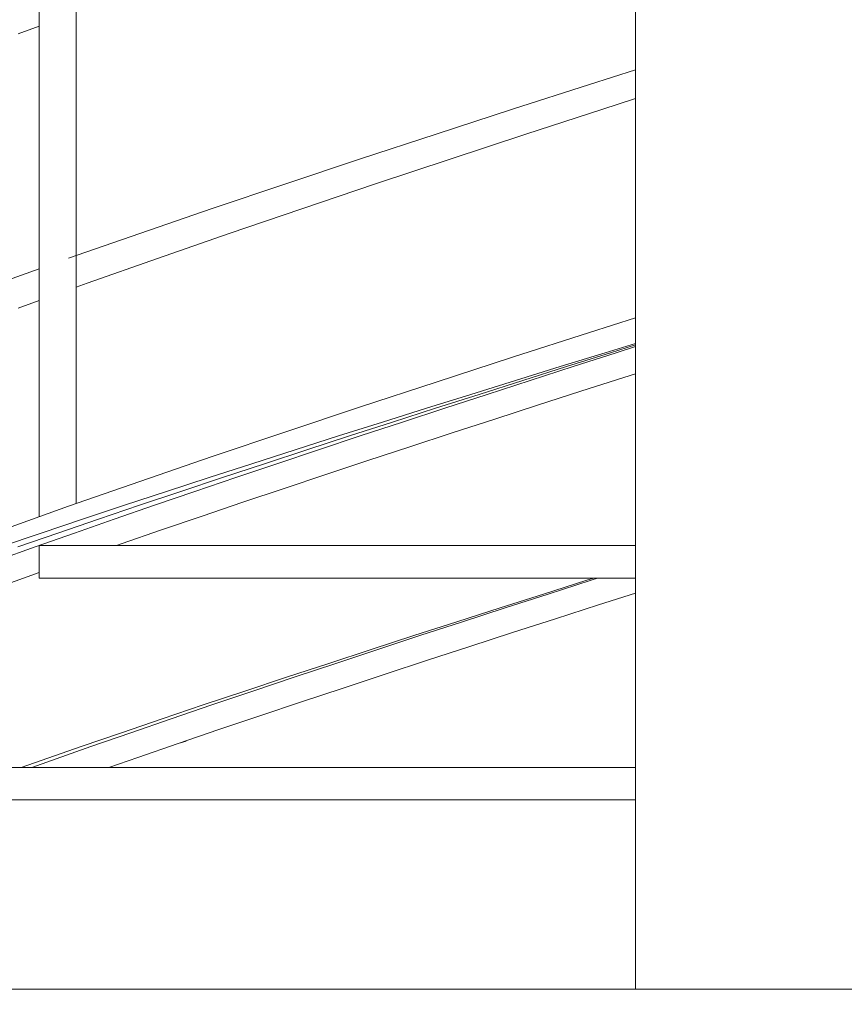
# Model space of a CAD drawing. Header units: centimetres. Extents: x 13236 to 130629, y -361 to 3059.
# Tile 39 of 71: x 76955 to 77018, y 421 to 497. Entities that reach past the tile are written whole.
import ezdxf

# ---------------------------------------------------------------- set-up
doc = ezdxf.new("R2010")
doc.units = ezdxf.units.CM
doc.header["$MEASUREMENT"] = 0
doc.linetypes.add('Wipeout_Contour', pattern=[100, 0, -100])
doc.layers.add('0_Nr_pióra__1', color=7, linetype='Continuous', lineweight=13)
doc.layers.add('0_Nr_pióra__103', color=7, linetype='Continuous', lineweight=5)
doc.layers.add('inw_schody zewnętrzne', color=7, linetype='Continuous')

msp = doc.modelspace()

# ---------------------------------------------------------------- linework, layer by layer
at = {"layer": '0_Nr_pióra__103', "linetype": 'Continuous'}
for p, q in [((76959.616, 459.517), (76959.616, 560.924)), ((76956.795, 458.518), (76956.795, 559.908)), ((76955.173, 495.507), (76956.795, 496.091)), ((76998.969, 491.633), (77002.486, 492.758)), ((76993.062, 489.731), (76998.969, 491.633)), ((76999.906, 489.727), (77002.486, 490.563)), ((76987.207, 487.828), (76993.062, 489.731)), ((76994.074, 487.825), (76999.906, 489.727)), ((76981.413, 485.926), (76987.207, 487.828)), ((76988.292, 485.922), (76994.074, 487.825)), ((76975.689, 484.023), (76981.413, 485.926)), ((76982.569, 484.02), (76988.292, 485.922)), ((76970.046, 482.121), (76975.689, 484.023)), ((76976.916, 482.117), (76982.569, 484.02)), ((76964.492, 480.218), (76970.046, 482.121)), ((76971.34, 480.215), (76976.916, 482.117)), ((76959.037, 478.316), (76964.492, 480.218)), ((76965.852, 478.312), (76971.34, 480.215)), ((76960.46, 476.41), (76965.852, 478.312)), ((76953.689, 476.413), (76956.795, 477.518)), ((76959.616, 476.106), (76960.46, 476.41)), ((76955.173, 474.507), (76956.795, 475.091)), ((76998.969, 472.633), (77002.486, 473.758)), ((76993.062, 470.731), (76998.969, 472.633)), ((77000.15, 471.076), (77002.486, 471.795)), ((77000.579, 471.076), (77002.486, 471.674)), ((77001.008, 471.076), (77002.486, 471.549)), ((76996.709, 470.013), (77000.15, 471.076)), ((76997.205, 470.013), (77000.579, 471.076)), ((76997.702, 470.013), (77001.008, 471.076)), ((76987.207, 468.828), (76993.062, 470.731)), ((76993.281, 468.951), (76996.709, 470.013)), ((76993.844, 468.951), (76997.205, 470.013)), ((76994.408, 468.951), (76997.702, 470.013)), ((77001.59, 469.185), (77002.486, 469.472)), ((76981.413, 466.926), (76987.207, 468.828)), ((76989.868, 467.888), (76993.281, 468.951)), ((76990.498, 467.888), (76993.844, 468.951)), ((76991.129, 467.888), (76994.408, 468.951)), ((76998.282, 468.123), (77001.59, 469.185)), ((76986.472, 466.826), (76989.868, 467.888)), ((76987.169, 466.826), (76990.498, 467.888)), ((76987.866, 466.826), (76991.129, 467.888)), ((76994.986, 467.06), (76998.282, 468.123)), ((76991.704, 465.998), (76994.986, 467.06)), ((76975.689, 465.023), (76981.413, 466.926)), ((76983.094, 465.763), (76986.472, 466.826)), ((76983.857, 465.763), (76987.169, 466.826)), ((76984.621, 465.763), (76987.866, 466.826)), ((76979.737, 464.701), (76983.094, 465.763)), ((76980.566, 464.701), (76983.857, 465.763)), ((76981.395, 464.701), (76984.621, 465.763)), ((76988.438, 464.935), (76991.704, 465.998)), ((76970.046, 463.121), (76975.689, 465.023)), ((76985.189, 463.873), (76988.438, 464.935)), ((76976.402, 463.638), (76979.737, 464.701)), ((76977.296, 463.638), (76980.566, 464.701)), ((76978.19, 463.638), (76981.395, 464.701)), ((76973.09, 462.576), (76976.402, 463.638)), ((76974.05, 462.576), (76977.296, 463.638)), ((76975.009, 462.576), (76978.19, 463.638)), ((76981.96, 462.81), (76985.189, 463.873)), ((76964.492, 461.218), (76970.046, 463.121)), ((76969.805, 461.513), (76973.09, 462.576)), ((76970.828, 461.513), (76974.05, 462.576)), ((76971.852, 461.513), (76975.009, 462.576)), ((76978.752, 461.748), (76981.96, 462.81)), ((76975.566, 460.685), (76978.752, 461.748)), ((76959.037, 459.316), (76964.492, 461.218)), ((76966.546, 460.451), (76969.805, 461.513)), ((76967.633, 460.451), (76970.828, 461.513)), ((76968.721, 460.451), (76971.852, 461.513)), ((76963.316, 459.388), (76966.546, 460.451)), ((76964.467, 459.388), (76967.633, 460.451)), ((76965.617, 459.388), (76968.721, 460.451)), ((76972.405, 459.623), (76975.566, 460.685)), ((76969.269, 458.56), (76972.405, 459.623)), ((76953.689, 457.413), (76959.037, 459.316)), ((76960.116, 458.326), (76963.316, 459.388)), ((76961.33, 458.326), (76964.467, 459.388)), ((76962.543, 458.326), (76965.617, 459.388)), ((76956.949, 457.263), (76960.116, 458.326)), ((76958.225, 457.263), (76961.33, 458.326)), ((76959.5, 457.263), (76962.543, 458.326)), ((76966.161, 457.498), (76969.269, 458.56)), ((76953.816, 456.201), (76956.949, 457.263)), ((76955.153, 456.201), (76958.225, 457.263)), ((76956.49, 456.201), (76959.5, 457.263)), ((76963.081, 456.435), (76966.161, 457.498)), ((76953.513, 455.138), (76956.49, 456.201)), ((76956.795, 456.309), (77002.486, 456.309)), ((76956.795, 456.309), (76956.795, 453.809)), ((76962.718, 456.309), (76963.081, 456.435)), ((76954.034, 453.248), (76956.795, 454.231)), ((76956.795, 453.809), (76959.054, 453.809)), ((76959.054, 453.809), (77002.486, 453.809)), ((76995.426, 452.591), (76998.764, 453.654)), ((76995.781, 452.591), (76999.082, 453.654)), ((76998.764, 453.654), (76999.252, 453.809)), ((76999.082, 453.654), (76999.564, 453.809)), ((76992.102, 451.529), (76995.426, 452.591)), ((76992.494, 451.529), (76995.781, 452.591)), ((76999.66, 451.763), (77002.486, 452.669)), ((76988.793, 450.466), (76992.102, 451.529)), ((76989.223, 450.466), (76992.494, 451.529)), ((76996.356, 450.701), (76999.66, 451.763)), ((76985.501, 449.404), (76988.793, 450.466)), ((76985.968, 449.404), (76989.223, 450.466)), ((76993.066, 449.638), (76996.356, 450.701)), ((76982.229, 448.341), (76985.501, 449.404)), ((76982.733, 448.341), (76985.968, 449.404)), ((76989.792, 448.576), (76993.066, 449.638)), ((76978.977, 447.279), (76982.229, 448.341)), ((76979.518, 447.279), (76982.733, 448.341)), ((76986.534, 447.513), (76989.792, 448.576)), ((76983.294, 446.451), (76986.534, 447.513)), ((76975.748, 446.216), (76978.977, 447.279)), ((76976.325, 446.216), (76979.518, 447.279)), ((76972.543, 445.154), (76975.748, 446.216)), ((76973.156, 445.154), (76976.325, 446.216)), ((76980.075, 445.388), (76983.294, 446.451)), ((76969.364, 444.091), (76972.543, 445.154)), ((76970.012, 444.091), (76973.156, 445.154)), ((76976.878, 444.326), (76980.075, 445.388)), ((76966.212, 443.029), (76969.364, 444.091)), ((76966.895, 443.029), (76970.012, 444.091)), ((76973.704, 443.263), (76976.878, 444.326)), ((76970.555, 442.201), (76973.704, 443.263))]:
    msp.add_line(p, q, dxfattribs=at)

# ---------------------------------------------------------------- wipeouts: each hides what was drawn before it
at = {"linetype": 'Wipeout_Contour', "ltscale": 384835.551047}
msp.add_wipeout([(76964.34, 440.076), (76962.128, 439.309), (76968.062, 439.309), (76968.062, 441.352), (76967.433, 441.138)], dxfattribs=at).dxf.layer = 'inw_schody zewnętrzne'
at = {"linetype": 'Wipeout_Contour', "ltscale": 1308063.765614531}
msp.add_wipeout([(76918.249, 422.309), (77002.486, 422.309), (77002.486, 436.309), (76953.628, 436.309), (76952.282, 435.826), (76949.354, 434.763), (76946.464, 433.701), (76943.613, 432.638), (76940.803, 431.576), (76938.035, 430.513), (76935.311, 429.451), (76932.632, 428.388), (76929.999, 427.326), (76927.414, 426.263), (76924.878, 425.201), (76922.392, 424.138), (76919.967, 423.076)], dxfattribs=at).dxf.layer = 'inw_schody zewnętrzne'

# ---------------------------------------------------------------- next in the draw order: wipeouts: each hides what was drawn before it
at = {"linetype": 'Wipeout_Contour', "ltscale": 230899.725601}
msp.add_wipeout([(76967.433, 441.138), (76963.808, 441.966), (76964.34, 440.076)], dxfattribs=at)
at = {"linetype": 'Wipeout_Contour', "ltscale": 307849.630815}
msp.add_wipeout([(76953.628, 436.309), (76968.062, 436.309), (76968.062, 436.809), (76955.023, 436.809)], dxfattribs=at).dxf.layer = 'inw_schody zewnętrzne'

# ---------------------------------------------------------------- next in the draw order: linework, layer by layer
at = {"layer": '0_Nr_pióra__103', "linetype": 'Continuous'}
msp.add_line((76967.433, 441.138), (76970.555, 442.201), dxfattribs=at)

# ---------------------------------------------------------------- next in the draw order: wipeouts: each hides what was drawn before it
at = {"linetype": 'Wipeout_Contour', "ltscale": 230892.335325}
msp.add_wipeout([(76960.75, 440.904), (76964.34, 440.076), (76963.808, 441.966)], dxfattribs=at)
at = {"linetype": 'Wipeout_Contour', "ltscale": 307907.970196}
msp.add_wipeout([(76968.062, 436.809), (76968.062, 436.309), (76983.448, 436.309), (76983.448, 436.809)], dxfattribs=at).dxf.layer = 'inw_schody zewnętrzne'

# ---------------------------------------------------------------- next in the draw order: wipeouts: each hides what was drawn before it
at = {"linetype": 'Wipeout_Contour', "ltscale": 230890.385624}
msp.add_wipeout([(76959.997, 440.904), (76963.808, 441.966), (76963.089, 441.966)], dxfattribs=at)
at = {"linetype": 'Wipeout_Contour', "ltscale": 307969.840338}
msp.add_wipeout([(76998.997, 436.809), (76983.448, 436.809), (76983.448, 436.309), (76998.997, 436.309)], dxfattribs=at).dxf.layer = 'inw_schody zewnętrzne'

# ---------------------------------------------------------------- next in the draw order: wipeouts: each hides what was drawn before it
at = {"linetype": 'Wipeout_Contour', "ltscale": 307853.929723}
msp.add_wipeout([(76964.34, 440.076), (76960.75, 440.904), (76961.194, 439.309), (76962.128, 439.309)], dxfattribs=at)
at = {"linetype": 'Wipeout_Contour', "ltscale": 308007.916424}
msp.add_wipeout([(76998.997, 436.309), (77002.486, 436.309), (77002.486, 436.809), (76998.997, 436.809)], dxfattribs=at).dxf.layer = 'inw_schody zewnętrzne'

# ---------------------------------------------------------------- next in the draw order: linework, layer by layer
at = {"layer": '0_Nr_pióra__103', "linetype": 'Continuous'}
for p, q in [((76964.34, 440.076), (76967.433, 441.138)), ((76962.128, 439.309), (76964.34, 440.076)), ((76915.238, 436.809), (77002.486, 436.809))]:
    msp.add_line(p, q, dxfattribs=at)

# ---------------------------------------------------------------- next in the draw order: wipeouts: each hides what was drawn before it
at = {"linetype": 'Wipeout_Contour', "ltscale": 230888.648546}
msp.add_wipeout([(76959.997, 440.904), (76960.75, 440.904), (76963.808, 441.966)], dxfattribs=at)
at = {"linetype": 'Wipeout_Contour', "ltscale": 540334.552071}
msp.add_wipeout([(77226.313, 136.309), (76812.223, 136.309), (76812.223, -214.691), (77232.722, -214.691), (77510.722, -214.691), (77510.722, 436.309), (77226.313, 436.309)], dxfattribs=at).dxf.layer = 'inw_schody zewnętrzne'

# ---------------------------------------------------------------- next in the draw order: linework, layer by layer
at = {"layer": '0_Nr_pióra__1', "linetype": 'Continuous'}
msp.add_line((77027.138, 422.309), (76818.22, 422.309), dxfattribs=at)
at = {"layer": '0_Nr_pióra__103', "linetype": 'Continuous'}
for p, q in [((77002.486, 422.309), (77002.486, 607.851)), ((76963.089, 441.966), (76966.212, 443.029)), ((76963.808, 441.966), (76966.895, 443.029))]:
    msp.add_line(p, q, dxfattribs=at)

# ---------------------------------------------------------------- next in the draw order: wipeouts: each hides what was drawn before it
at = {"linetype": 'Wipeout_Contour', "ltscale": 307844.171389}
msp.add_wipeout([(76960.75, 440.904), (76957.724, 439.841), (76960.01, 439.309), (76961.194, 439.309)], dxfattribs=at)

# ---------------------------------------------------------------- next in the draw order: wipeouts: each hides what was drawn before it
at = {"linetype": 'Wipeout_Contour', "ltscale": 230881.166584}
msp.add_wipeout([(76956.937, 439.841), (76960.75, 440.904), (76959.997, 440.904)], dxfattribs=at)

# ---------------------------------------------------------------- next in the draw order: wipeouts: each hides what was drawn before it
at = {"linetype": 'Wipeout_Contour', "ltscale": 230879.802731}
msp.add_wipeout([(76960.01, 439.309), (76957.724, 439.841), (76957.871, 439.309)], dxfattribs=at)

# ---------------------------------------------------------------- next in the draw order: wipeouts: each hides what was drawn before it
at = {"linetype": 'Wipeout_Contour', "ltscale": 230879.478185}
msp.add_wipeout([(76956.937, 439.841), (76957.724, 439.841), (76960.75, 440.904)], dxfattribs=at)

# ---------------------------------------------------------------- next in the draw order: linework, layer by layer
at = {"layer": '0_Nr_pióra__103', "linetype": 'Continuous'}
for p, q in [((76959.997, 440.904), (76963.089, 441.966)), ((76960.75, 440.904), (76963.808, 441.966))]:
    msp.add_line(p, q, dxfattribs=at)

# ---------------------------------------------------------------- next in the draw order: wipeouts: each hides what was drawn before it
at = {"linetype": 'Wipeout_Contour', "ltscale": 230875.168956}
msp.add_wipeout([(76956.223, 439.309), (76957.871, 439.309), (76957.724, 439.841)], dxfattribs=at)

# ---------------------------------------------------------------- next in the draw order: wipeouts: each hides what was drawn before it
at = {"linetype": 'Wipeout_Contour', "ltscale": 307831.083914}
msp.add_wipeout([(76955.419, 439.309), (76955.811, 439.309), (76957.724, 439.841), (76956.937, 439.841)], dxfattribs=at)

# ---------------------------------------------------------------- next in the draw order: wipeouts: each hides what was drawn before it
at = {"linetype": 'Wipeout_Contour', "ltscale": 230873.805049}
msp.add_wipeout([(76955.811, 439.309), (76956.223, 439.309), (76957.724, 439.841)], dxfattribs=at)

# ---------------------------------------------------------------- next in the draw order: linework, layer by layer
at = {"layer": '0_Nr_pióra__103', "linetype": 'Continuous'}
for p, q in [((76956.937, 439.841), (76959.997, 440.904)), ((76957.724, 439.841), (76960.75, 440.904)), ((76916.451, 439.309), (77002.486, 439.309)), ((76955.419, 439.309), (76956.937, 439.841)), ((76956.223, 439.309), (76957.724, 439.841))]:
    msp.add_line(p, q, dxfattribs=at)

doc.saveas('drawing.dxf')
